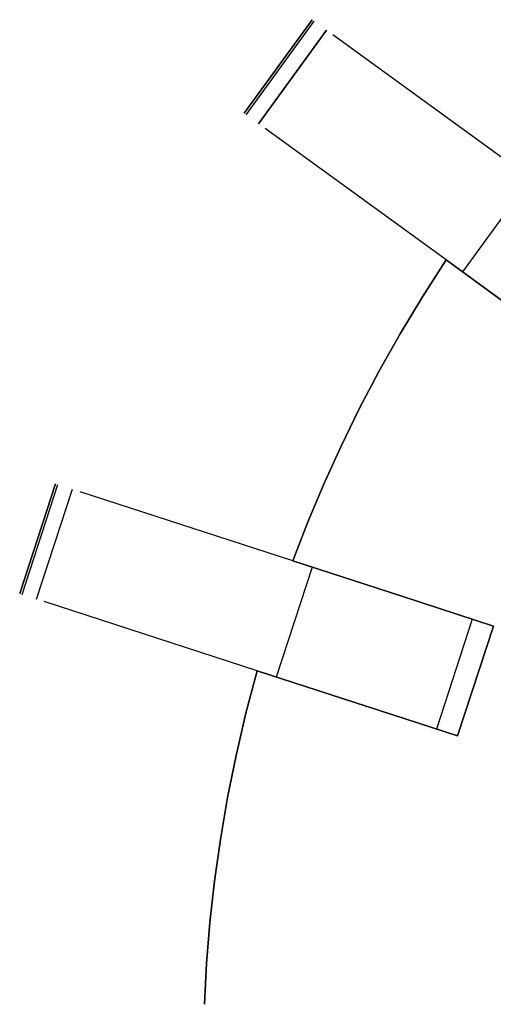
# Model space of a CAD drawing. Header units: millimetres. Extents: x 567 to 919, y 2269 to 2620.
# Tile 11 of 17: x 574 to 623, y 2450 to 2553. Entities that reach past the tile are written whole.
import ezdxf

# ---------------------------------------------------------------- set-up
doc = ezdxf.new("R2010")
doc.units = ezdxf.units.MM

msp = doc.modelspace()

# ---------------------------------------------------------------- linework, layer by layer
for points in [[(597.48, 2542.84), (604.53, 2552.55)], [(597.48, 2542.84), (604.53, 2552.55)], [(604.53, 2552.55), (597.48, 2542.84)], [(597.7, 2542.68), (604.75, 2552.39)], [(598.98, 2541.75), (606.03, 2551.46)], [(606.03, 2551.46), (598.98, 2541.75)], [(625.5, 2537.31), (606.7, 2550.97)], [(618.44, 2527.61), (599.65, 2541.26)], [(627.19, 2536.08), (620.14, 2526.37)], [(618.44, 2527.61), (615.98, 2523.79), (613.66, 2519.94), (611.47, 2516.05), (609.42, 2512.15), (607.5, 2508.22), (605.71, 2504.28), (604.06, 2500.33), (602.54, 2496.38)], [(618.44, 2527.61), (615.98, 2523.79), (613.66, 2519.94), (611.47, 2516.05), (609.42, 2512.15), (607.5, 2508.22), (605.71, 2504.28), (604.06, 2500.33), (602.54, 2496.38)], [(602.54, 2496.38), (604.06, 2500.33), (605.71, 2504.28), (607.5, 2508.22), (609.42, 2512.15), (611.47, 2516.05), (613.66, 2519.94), (615.98, 2523.79), (618.44, 2527.61)], [(618.44, 2527.61), (615.98, 2523.79), (613.66, 2519.94), (611.47, 2516.05), (609.42, 2512.15), (607.5, 2508.22), (605.71, 2504.28), (604.06, 2500.33), (602.54, 2496.38)], [(602.54, 2496.38), (604.06, 2500.33), (605.71, 2504.28), (607.5, 2508.22), (609.42, 2512.15), (611.47, 2516.05), (613.66, 2519.94), (615.98, 2523.79), (618.44, 2527.61)], [(602.54, 2496.38), (604.06, 2500.33), (605.71, 2504.28), (607.5, 2508.22), (609.42, 2512.15), (611.47, 2516.05), (613.66, 2519.94), (615.98, 2523.79), (618.44, 2527.61)], [(628.06, 2520.62), (618.44, 2527.61)], [(618.44, 2527.61), (628.06, 2520.62)], [(628.06, 2520.62), (618.44, 2527.61)], [(618.44, 2527.61), (628.06, 2520.62)], [(574.18, 2492.98), (577.89, 2504.39)], [(574.18, 2492.98), (577.89, 2504.39)], [(577.89, 2504.39), (574.18, 2492.98)], [(577.89, 2504.39), (574.18, 2492.98)], [(574.44, 2492.9), (578.15, 2504.31)], [(575.94, 2492.41), (579.65, 2503.82)], [(602.54, 2496.38), (580.44, 2503.56)], [(604.53, 2495.74), (600.82, 2484.32)], [(602.54, 2496.38), (613.84, 2492.71)], [(613.84, 2492.71), (602.54, 2496.38)], [(602.54, 2496.38), (613.84, 2492.71)], [(613.84, 2492.71), (602.54, 2496.38)], [(613.84, 2492.71), (623.35, 2489.62)], [(623.35, 2489.62), (613.84, 2492.71)], [(613.84, 2492.71), (623.35, 2489.62)], [(623.35, 2489.62), (613.84, 2492.71)], [(598.83, 2484.97), (576.73, 2492.15)], [(621.15, 2490.34), (617.44, 2478.92)], [(619.64, 2478.21), (623.35, 2489.62)], [(619.64, 2478.21), (623.35, 2489.62)], [(619.64, 2478.21), (623.35, 2489.62)], [(619.64, 2478.21), (623.35, 2489.62)], [(619.64, 2478.21), (623.35, 2489.62)], [(619.64, 2478.21), (623.35, 2489.62)], [(623.35, 2489.62), (619.64, 2478.21)], [(623.35, 2489.62), (619.64, 2478.21)], [(623.35, 2489.62), (619.64, 2478.21)], [(598.83, 2484.97), (597.67, 2480.58), (596.64, 2476.2), (595.76, 2471.83), (595.02, 2467.48), (594.41, 2463.15), (593.93, 2458.85), (593.58, 2454.59), (593.35, 2450.36)], [(598.83, 2484.97), (597.67, 2480.58), (596.64, 2476.2), (595.76, 2471.83), (595.02, 2467.48), (594.41, 2463.15), (593.93, 2458.85), (593.58, 2454.59), (593.35, 2450.36)], [(593.35, 2450.36), (593.58, 2454.59), (593.93, 2458.85), (594.41, 2463.15), (595.02, 2467.48), (595.76, 2471.83), (596.64, 2476.2), (597.67, 2480.58), (598.83, 2484.97)], [(598.83, 2484.97), (597.67, 2480.58), (596.64, 2476.2), (595.76, 2471.83), (595.02, 2467.48), (594.41, 2463.15), (593.93, 2458.85), (593.58, 2454.59), (593.35, 2450.36)], [(593.35, 2450.36), (593.58, 2454.59), (593.93, 2458.85), (594.41, 2463.15), (595.02, 2467.48), (595.76, 2471.83), (596.64, 2476.2), (597.67, 2480.58), (598.83, 2484.97)], [(593.35, 2450.36), (593.58, 2454.59), (593.93, 2458.85), (594.41, 2463.15), (595.02, 2467.48), (595.76, 2471.83), (596.64, 2476.2), (597.67, 2480.58), (598.83, 2484.97)], [(610.13, 2481.3), (598.83, 2484.97)], [(598.83, 2484.97), (610.13, 2481.3)], [(610.13, 2481.3), (598.83, 2484.97)], [(598.83, 2484.97), (610.13, 2481.3)], [(619.64, 2478.21), (610.13, 2481.3)], [(610.13, 2481.3), (619.64, 2478.21)], [(619.64, 2478.21), (610.13, 2481.3)], [(610.13, 2481.3), (619.64, 2478.21)]]:
    msp.add_lwpolyline(points)
at = {"extrusion": (1, 0, 0)}
for points in [[(2552.55, -75.67), (2552.55, -148.86)], [(2547.69, -75.67), (2547.69, -148.86)], [(2542.84, -148.86), (2542.84, -75.67)], [(2527.61, -94), (2527.61, -106)], [(2527.61, -146), (2527.61, -158)], [(2504.39, -75.67), (2504.39, -148.86)], [(2498.69, -75.67), (2498.69, -148.86)], [(2496.38, -94), (2496.38, -106)], [(2496.38, -146), (2496.38, -158)], [(2492.98, -148.86), (2492.98, -75.67)], [(2489.62, -94), (2489.62, -84)], [(2489.62, -146), (2489.62, -106)], [(2489.62, -178), (2489.62, -158)], [(2484.97, -94), (2484.97, -106)], [(2484.97, -146), (2484.97, -158)], [(2483.92, -94), (2483.92, -84)], [(2483.92, -146), (2483.92, -106)], [(2483.92, -178), (2483.92, -158)], [(2478.21, -84), (2478.21, -94)], [(2478.21, -106), (2478.21, -146)], [(2478.21, -158), (2478.21, -178)]]:
    msp.add_lwpolyline(points, dxfattribs=at)
at = {"extrusion": (0.587785, 0.809017, 4.81259e-13)}
msp.add_lwpolyline([(1011.28, -148.86), (1011.27, -149.03), (1011.26, -149.19), (1011.25, -149.36), (1011.23, -149.52), (1011.21, -149.69), (1011.18, -149.85), (1011.14, -150.01), (1011.1, -150.17), (1011.05, -150.33), (1011, -150.49)], dxfattribs=at)
at = {"extrusion": (0.587785, 0.809017, -1.61797e-13)}
msp.add_lwpolyline([(1009.42, -71.78), (1009.55, -71.89), (1009.68, -72.01), (1009.8, -72.13), (1009.92, -72.25), (1010.04, -72.38), (1010.15, -72.51), (1010.25, -72.64), (1010.36, -72.78), (1010.45, -72.92), (1010.54, -73.07), (1010.63, -73.21), (1010.71, -73.36), (1010.79, -73.52), (1010.86, -73.67), (1010.92, -73.83), (1010.98, -73.99), (1011.04, -74.15), (1011.09, -74.32), (1011.13, -74.48), (1011.17, -74.65), (1011.2, -74.82), (1011.23, -74.99), (1011.25, -75.16), (1011.26, -75.33), (1011.27, -75.5), (1011.28, -75.67)], dxfattribs=at)
at = {"extrusion": (0.051352, 0.981519, -0.184345)}
for points in [[(-470.57, 327.79), (-517.1, 163.84)], [(-467.3, 326.87), (-513.83, 162.92)], [(-510.56, 161.99), (-464.03, 325.94)]]:
    msp.add_lwpolyline(points, dxfattribs=at)
at = {"extrusion": (0.32285, 0.889572, 0.323156)}
for points in [[(216.9, -835.12), (300.77, -909.8)], [(218.56, -833.26), (302.43, -907.94)], [(304.09, -906.07), (220.22, -831.4)]]:
    msp.add_lwpolyline(points, dxfattribs=at)
at = {"extrusion": (0.587785, 0.809017, -4.84107e-13)}
msp.add_lwpolyline([(1011.28, -148.86), (1011.27, -149.03), (1011.26, -149.19), (1011.25, -149.36), (1011.23, -149.52), (1011.21, -149.69), (1011.18, -149.85), (1011.14, -150.01), (1011.1, -150.17), (1011.05, -150.33), (1011, -150.49)], dxfattribs=at)
at = {"extrusion": (0.587785, 0.809017, 9.1823e-14)}
msp.add_lwpolyline([(1009.42, -71.78), (1009.55, -71.89), (1009.68, -72.01), (1009.8, -72.13), (1009.92, -72.25), (1010.04, -72.38), (1010.15, -72.51), (1010.25, -72.64), (1010.36, -72.78), (1010.45, -72.92), (1010.54, -73.07), (1010.63, -73.21), (1010.71, -73.36), (1010.79, -73.52), (1010.86, -73.67), (1010.92, -73.83), (1010.98, -73.99), (1011.04, -74.15), (1011.09, -74.32), (1011.13, -74.48), (1011.17, -74.65), (1011.2, -74.82), (1011.23, -74.99), (1011.25, -75.16), (1011.26, -75.33), (1011.27, -75.5), (1011.28, -75.67)], dxfattribs=at)
at = {"extrusion": (0.587785, 0.809017, -3.01677e-13)}
msp.add_lwpolyline([(1011, -150.49), (1011.05, -150.33), (1011.1, -150.17), (1011.14, -150.01), (1011.18, -149.85), (1011.21, -149.69), (1011.23, -149.52), (1011.25, -149.36), (1011.26, -149.19), (1011.27, -149.03), (1011.28, -148.86)], dxfattribs=at)
at = {"extrusion": (0.587785, 0.809017, -1.46277e-13)}
msp.add_lwpolyline([(1011.28, -75.67), (1011.27, -75.5), (1011.26, -75.33), (1011.25, -75.16), (1011.23, -74.99), (1011.2, -74.82), (1011.17, -74.65), (1011.13, -74.48), (1011.09, -74.32), (1011.04, -74.15), (1010.98, -73.99), (1010.92, -73.83), (1010.86, -73.67), (1010.79, -73.52), (1010.71, -73.36), (1010.63, -73.21), (1010.54, -73.07), (1010.45, -72.92), (1010.36, -72.78), (1010.25, -72.64), (1010.15, -72.51), (1010.04, -72.38), (1009.92, -72.25), (1009.8, -72.13), (1009.68, -72.01), (1009.55, -71.89), (1009.42, -71.78)], dxfattribs=at)
at = {"extrusion": (0.309017, 0.951057, 9.11679e-13)}
msp.add_lwpolyline([(224.3, -148.86), (224.29, -149.03), (224.29, -149.19), (224.27, -149.36), (224.25, -149.52), (224.23, -149.69), (224.2, -149.85), (224.16, -150.01), (224.12, -150.17), (224.08, -150.33), (224.02, -150.49)], dxfattribs=at)
at = {"extrusion": (0.309017, 0.951057, -1.0941e-13)}
msp.add_lwpolyline([(222.44, -71.78), (222.57, -71.89), (222.7, -72.01), (222.83, -72.13), (222.94, -72.25), (223.06, -72.38), (223.17, -72.51), (223.28, -72.64), (223.38, -72.78), (223.47, -72.92), (223.57, -73.07), (223.65, -73.21), (223.73, -73.36), (223.81, -73.52), (223.88, -73.67), (223.95, -73.83), (224.01, -73.99), (224.06, -74.15), (224.11, -74.32), (224.15, -74.48), (224.19, -74.65), (224.22, -74.82), (224.25, -74.99), (224.27, -75.16), (224.29, -75.33), (224.29, -75.5), (224.3, -75.67)], dxfattribs=at)
at = {"extrusion": (0.03131, 0.994926, -0.09561)}
for points in [[(-499.09, 91.26), (-552.37, -70.62)], [(-497.42, 90.71), (-550.7, -71.17)], [(-549.02, -71.72), (-495.74, 90.16)]]:
    msp.add_lwpolyline(points, dxfattribs=at)
at = {"extrusion": (0.182849, 0.970735, 0.155688)}
for points in [[(-192.72, -399.15), (-106.16, -470.69)], [(-191.95, -398.22), (-105.39, -469.77)], [(-104.63, -468.84), (-191.18, -397.3)]]:
    msp.add_lwpolyline(points, dxfattribs=at)
at = {"extrusion": (0.309017, 0.951057, -3.57829e-14)}
msp.add_lwpolyline([(224.3, -148.86), (224.29, -149.03), (224.29, -149.19), (224.27, -149.36), (224.25, -149.52), (224.23, -149.69), (224.2, -149.85), (224.16, -150.01), (224.12, -150.17), (224.08, -150.33), (224.02, -150.49)], dxfattribs=at)
at = {"extrusion": (0.309017, 0.951057, -2.6625e-13)}
msp.add_lwpolyline([(222.44, -71.78), (222.57, -71.89), (222.7, -72.01), (222.83, -72.13), (222.94, -72.25), (223.06, -72.38), (223.17, -72.51), (223.28, -72.64), (223.38, -72.78), (223.47, -72.92), (223.57, -73.07), (223.65, -73.21), (223.73, -73.36), (223.81, -73.52), (223.88, -73.67), (223.95, -73.83), (224.01, -73.99), (224.06, -74.15), (224.11, -74.32), (224.15, -74.48), (224.19, -74.65), (224.22, -74.82), (224.25, -74.99), (224.27, -75.16), (224.29, -75.33), (224.29, -75.5), (224.3, -75.67)], dxfattribs=at)
at = {"extrusion": (0.309017, 0.951057, 6.94762e-14)}
msp.add_lwpolyline([(224.02, -150.49), (224.08, -150.33), (224.12, -150.17), (224.16, -150.01), (224.2, -149.85), (224.23, -149.69), (224.25, -149.52), (224.27, -149.36), (224.29, -149.19), (224.29, -149.03), (224.3, -148.86)], dxfattribs=at)
at = {"extrusion": (0.309017, 0.951057, 2.66313e-13)}
msp.add_lwpolyline([(224.3, -75.67), (224.29, -75.5), (224.29, -75.33), (224.27, -75.16), (224.25, -74.99), (224.22, -74.82), (224.19, -74.65), (224.15, -74.48), (224.11, -74.32), (224.06, -74.15), (224.01, -73.99), (223.95, -73.83), (223.88, -73.67), (223.81, -73.52), (223.73, -73.36), (223.65, -73.21), (223.57, -73.07), (223.47, -72.92), (223.38, -72.78), (223.28, -72.64), (223.17, -72.51), (223.06, -72.38), (222.94, -72.25), (222.83, -72.13), (222.7, -72.01), (222.57, -71.89), (222.44, -71.78)], dxfattribs=at)
at = {"extrusion": (0.150585, 0.975835, 0.158335)}
for points in [[(-236.36, -487.57), (-281.14, -441.63)], [(-235.4, -486.64), (-280.18, -440.69)], [(-279.22, -439.76), (-234.44, -485.7)]]:
    msp.add_lwpolyline(points, dxfattribs=at)
at = {"extrusion": (0.01273, 0.997934, -0.062974)}
for points in [[(-616.34, -151.96), (-589.76, -20.74)], [(-587.98, -21.1), (-614.56, -152.32)]]:
    msp.add_lwpolyline(points, dxfattribs=at)

doc.saveas('drawing.dxf')
